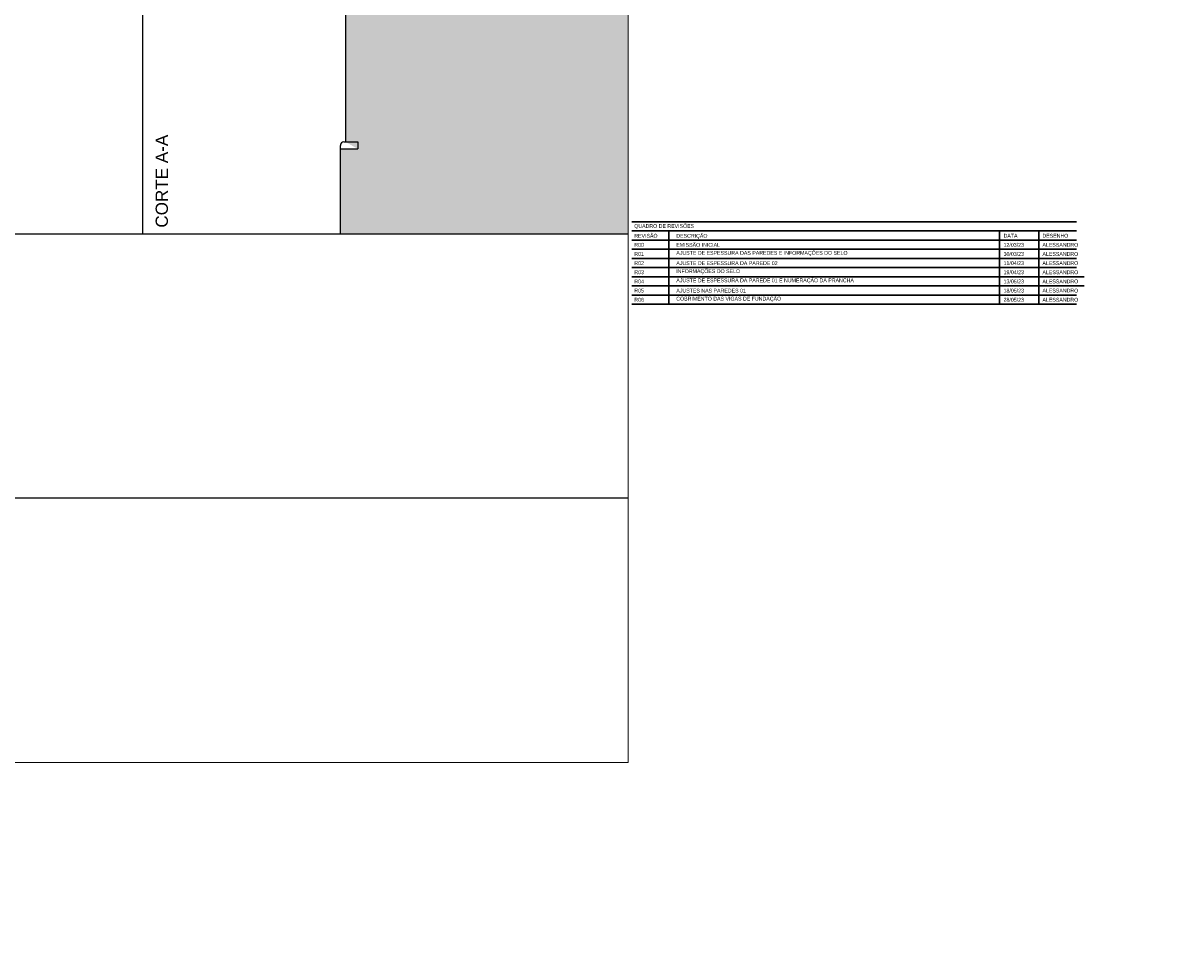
# Model space of a CAD drawing. Header units: millimetres. Extents: x 83 to 471, y -739 to 93.
# Tile 131 of 185: x 171 to 216, y -275 to -240. Entities that reach past the tile are written whole.
import ezdxf
from ezdxf.enums import TextEntityAlignment as Align

# ---------------------------------------------------------------- set-up
doc = ezdxf.new("R2010")
doc.units = ezdxf.units.MM
for name, color, linetype, lineweight in [('.', 7, 'Continuous', 5), ('__MAGNUS.Selo', 7, 'Continuous', 30), ('PECA_COMPLETA', 7, 'Continuous', 0), ('SAP_DIMENSION_Y_ARM', 7, 'Continuous', 0)]:
    doc.layers.add(name, color=color, linetype=linetype, lineweight=lineweight)
doc.styles.add('Arial', font='arial.ttf')
doc.styles.add('Arial Narrow', font='ARIALN.TTF')

# ---------------------------------------------------------------- blocks, each defined once
blk = doc.blocks.new('CORTEA-A')
at = {"layer": '.', "true_color": 0x939598}
h = blk.add_hatch(dxfattribs=at)
h.set_pattern_fill('EARTH', color=252, scale=0.1333)
h.paths.add_polyline_path([(18.528, 61.143), (18.528, 0), (7.542, 0), (7.542, 3.243), (8.208, 3.243), (7.742, 3.51), (7.742, 13.708), (8.208, 13.708), (8.208, 13.975), (9.408, 15.018), (9.408, 17.86), (9.408, 17.86), (9.408, 18.927), (9.408, 18.927), (12.542, 22.127), (12.542, 24.375), (12.608, 24.375), (12.608, 25.842), (12.542, 25.842), (10.542, 27.908), (10.542, 32.442), (11.408, 32.442), (11.408, 32.376), (11.875, 32.375), (11.875, 33.176), (11.408, 33.176), (11.408, 32.909), (10.542, 32.909), (10.542, 42.309), (11.408, 42.309), (11.408, 42.242), (11.875, 42.242), (11.875, 43.042), (11.408, 43.042), (11.408, 42.775), (10.542, 42.775), (10.542, 56.66), (11.008, 60.631), (11.008, 61.143), (18.528, 61.143)], is_closed=False)
h.paths.add_polyline_path([(10.225, 31.947), (10.991, 31.947), (10.991, 31.354), (10.225, 31.354)])
h.paths.add_polyline_path([(9.072, 17.183), (9.408, 17.183), (9.408, 16.59), (9.072, 16.59)])
h.paths.add_polyline_path([(10.857, 27.751), (11.626, 27.751), (11.626, 27.158), (10.857, 27.158)])
h.paths.add_polyline_path([(12.078, 26.965), (12.644, 26.965), (12.644, 26.371), (12.078, 26.371)], flags=16)
h.paths.add_polyline_path([(10.542, 44.179), (10.991, 44.179), (10.991, 43.586), (10.542, 43.586)], flags=16)
h.paths.add_polyline_path([(12.635, 34.284), (12.635, 40.867), (13.951, 40.867), (13.951, 34.284)], flags=16)
h.paths.add_polyline_path([(12.635, 18.33), (12.635, 24.912), (13.951, 24.912), (13.951, 18.33)], flags=16)
h.paths.add_polyline_path([(10.624, 34.314), (11.193, 34.314), (11.193, 33.722), (10.624, 33.722)], flags=16)
h.paths.add_polyline_path([(10.624, 41.645), (11.193, 41.645), (11.193, 41.053), (10.624, 41.053)], flags=16)
h.paths.add_polyline_path([(14.637, 18.288), (14.637, 24.954), (16.424, 24.954), (16.424, 18.288)], flags=16)
for p, q in [((0, 0), (0, 61.143)), ((7.742, 13.708), (7.742, 3.51)), ((7.542, 0), (7.542, 3.372)), ((7.542, 3.243), (8.208, 3.243)), ((7.68, 3.51), (8.208, 3.51)), ((8.208, 3.51), (8.208, 3.243))]:
    blk.add_line(p, q)
blk.add_arc((7.68, 3.372), 0.138, 90, 180)
at = {"layer": 'SAP_DIMENSION_Y_ARM', "lineweight": 9, "style": 'Arial'}
blk.add_text('CORTE A-A ', height=0.4667, rotation=90, dxfattribs=at).set_placement((0.955, 0.235))

msp = doc.modelspace()

# ---------------------------------------------------------------- linework, layer by layer
for p, q in [((96.62457, -247.94388), (194.51797, -247.94388)), ((194.51797, -258.04225), (96.62457, -258.04225))]:
    msp.add_line(p, q)
at = {"layer": '__MAGNUS.Selo'}
for p, q in [((211.64069, -247.48565), (194.66569, -247.48565)), ((211.64069, -247.83532), (194.66569, -247.83532)), ((196.07277, -247.83532), (196.07277, -250.63272)), ((208.70697, -247.83532), (208.70697, -250.63272)), ((210.20697, -247.83532), (210.20697, -250.63272)), ((211.64069, -248.185), (194.66569, -248.185)), ((211.64069, -248.53467), (194.66569, -248.53467)), ((211.64069, -248.88435), (194.66569, -248.88435)), ((211.64069, -249.23402), (194.66569, -249.23402)), ((211.93664, -249.5837), (194.66569, -249.5837)), ((211.93664, -249.93337), (194.66569, -249.93337)), ((211.64069, -250.28305), (194.66569, -250.28305)), ((211.64069, -250.63272), (194.66569, -250.63272))]:
    msp.add_line(p, q, dxfattribs=at)
at = {"layer": 'PECA_COMPLETA'}
msp.add_lwpolyline([(194.51797, -268.14062), (96.62457, -268.14062), (96.62457, -186.80044), (194.51797, -186.80044)], close=True, dxfattribs=at)

# ---------------------------------------------------------------- block references
msp.add_blockref('CORTEA-A', (175.98995, -247.94388))

# ---------------------------------------------------------------- texts
at = {"layer": '__MAGNUS.Selo', "style": 'Arial Narrow'}
for s, p in [('QUADRO DE REVISÕES', (194.75716, -247.57357)), ('REVISÃO', (194.75716, -247.94587)), ('DESCRIÇÃO', (196.36487, -247.94765)), ('DATA', (208.8597, -247.94449)), ('DESENHO', (210.34307, -247.94449))]:
    msp.add_text(s, height=0.1455, dxfattribs=at).set_placement(p, align=Align.TOP_LEFT)
at = {"layer": '__MAGNUS.Selo', "char_height": 0.146, "attachment_point": 7, "style": 'Arial Narrow'}
for s, insert in [('EMISSÃO INICIAL ', (196.36118, -248.44076)), ('AJUSTE DE ESPESSURA DAS PAREDES E INFORMAÇÕES DO SELO', (196.36118, -248.79044)), ('AJUSTE DE ESPESSURA DA PAREDE 02', (196.36118, -249.14011)), ('INFORMAÇÕES DO SELO', (196.36118, -249.48979)), ('AJUSTE DE ESPESSURA DA PAREDE 01 E NUMERAÇÃO DA PRANCHA', (196.36118, -249.83946)), ('AJUSTES NAS PAREDES 01', (196.36118, -250.18914)), ('COBRIMENTO DAS VIGAS DE FUNDAÇÃO', (196.36118, -250.53881))]:
    msp.add_mtext(s, dxfattribs=dict(at, insert=insert))
at = {"layer": '__MAGNUS.Selo', "style": 'Arial Narrow', "width": 1}
for tag, text, p in [('R00', 'R00', (194.75836, -248.36377)), ('12/03/23', '00/00', (208.85956, -248.36377)), ('ALESSANDRO', 'Nome', (210.34331, -248.36377)), ('R01', 'R00', (194.75836, -248.71344)), ('30/03/23', '00/00', (208.85956, -248.71344)), ('ALESSANDRO', 'Nome', (210.34331, -248.71344)), ('R02', 'R00', (194.75836, -249.06312)), ('R03', 'R00', (194.75836, -249.41279)), ('11/04/23', '00/00', (208.85956, -249.06312)), ('19/04/23', '00/00', (208.85956, -249.41279)), ('ALESSANDRO', 'Nome', (210.34331, -249.06312)), ('ALESSANDRO', 'Nome', (210.34331, -249.41279)), ('R04', 'R00', (194.75836, -249.76247)), ('13/05/23', '00/00', (208.85956, -249.76247)), ('ALESSANDRO', 'Nome', (210.34331, -249.76247)), ('R05', 'R00', (194.75836, -250.11214)), ('18/05/23', '00/00', (208.85956, -250.11214)), ('ALESSANDRO', 'Nome', (210.34331, -250.11214)), ('R06', 'R00', (194.75836, -250.46182)), ('28/05/23', '00/00', (208.85956, -250.46182)), ('ALESSANDRO', 'Nome', (210.34331, -250.46182))]:
    msp.add_attdef(tag, text=text, height=0.146, dxfattribs=at).set_placement(p, align=Align.MIDDLE_LEFT)

doc.saveas('drawing.dxf')
